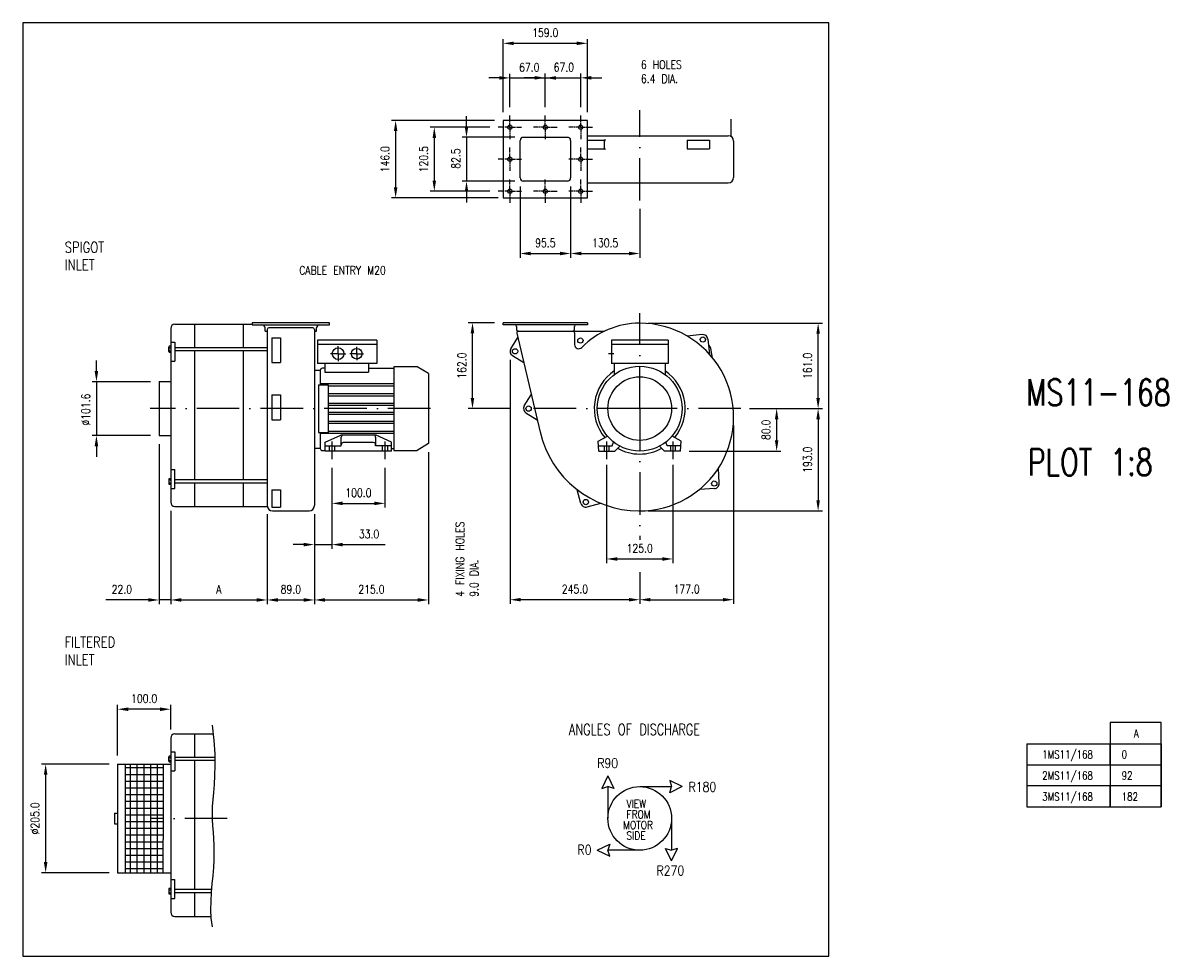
# Model space of a CAD drawing. Header units: millimetres. Extents: x 0 to 2147, y 0 to 1760.
import ezdxf

# ---------------------------------------------------------------- set-up
doc = ezdxf.new("R2010")
doc.units = ezdxf.units.MM
doc.header["$LTSCALE"] = 8
for name, pattern in [('AM_ISO08W050', [18, 12, -1.5, 3, -1.5]), ('AM_ISO08W050x2', [9, 6, -0.75, 1.5, -0.75]), ('GEN3', [6.25, 5, -1.25]), ('GEN7', [15, 10, -2.5, 0, -2.5]), ('GEN7A', [7.5, 5, -1.25, 0, -1.25])]:
    doc.linetypes.add(name, pattern=pattern)
for name, color, linetype, lineweight in [('1', 9, 'Continuous', 25), ('1N', 9, 'Continuous', 25), ('2', 7, 'Continuous', 25), ('2N', 40, 'Continuous', 25), ('3', 6, 'GEN3', 25), ('5', 3, 'Continuous', 25), ('7', 4, 'GEN7', 25), ('7A', 4, 'GEN7A', 25), ('AM_7', 4, 'AM_ISO08W050', 25)]:
    doc.layers.add(name, color=color, linetype=linetype, lineweight=lineweight)
doc.layers.add('12', color=6, linetype='Continuous', lineweight=25, plot=False)
doc.styles.add('NICK2', font='TXT.SHX', dxfattribs={"width": 0.8})
doc.styles.get("Standard").update_dxf_attribs({"font": 'txt.shx', "width": 0.8})
doc.dimstyles.new('A-NOTOL', dxfattribs={"dimscale": 8, "dimtxt": 2, "dimasz": 2.5, "dimexe": 1, "dimexo": 2, "dimgap": 1.5, "dimtad": 1, "dimdec": 1, "dimzin": 0, "dimdsep": 46, "dimtxsty": 'Standard', "dimcen": 2, "dimclrd": 1, "dimclre": 1, "dimclrt": 2, "dimadec": 0, "dimazin": 0, "dimtp": 0.1, "dimtm": 0.1, "dimtfac": 0.15625, "dimtdec": 1, "dimtmove": 0, "dimatfit": 2, "dimfxl": 1, "dimtolj": 1, "dimarcsym": 0})

# ---------------------------------------------------------------- blocks, each defined once
blk = doc.blocks.new('*D2')
at = {"layer": '5', "color": 1, "lineweight": -2, "transparency": 16777216}
for p, q in [((1370.2, 1032.5), (1507.7, 1032.5)), ((1499.7, 1012.5), (1499.7, 859.6)), ((1179.3, 839.6), (1507.7, 839.6))]:
    blk.add_line(p, q, dxfattribs=at)
at = {"layer": '5', "color": 1, "transparency": 16777216}
for points in [[(1496.4, 1012.5), (1503.1, 1012.5), (1499.7, 1032.5)], [(1496.4, 859.6), (1503.1, 859.6), (1499.7, 839.6)]]:
    blk.add_solid(points, dxfattribs=at)
at = {"layer": '5', "color": 2, "transparency": 16777216, "insert": (1479.7, 936.1), "char_height": 16, "attachment_point": 5, "rotation": 90}
blk.add_mtext('\\A1;193.0', dxfattribs=at)
blk = doc.blocks.new('*D3')
at = {"layer": '5', "color": 1, "lineweight": -2, "transparency": 16777216}
for p, q in [((1179.3, 1193.6), (1507.7, 1193.6)), ((1499.7, 1052.5), (1499.7, 1173.6)), ((1370.2, 1032.5), (1507.7, 1032.5))]:
    blk.add_line(p, q, dxfattribs=at)
at = {"layer": '5', "color": 1, "transparency": 16777216}
for points in [[(1496.4, 1173.6), (1503.1, 1173.6), (1499.7, 1193.6)], [(1496.4, 1052.5), (1503.1, 1052.5), (1499.7, 1032.5)]]:
    blk.add_solid(points, dxfattribs=at)
at = {"layer": '5', "color": 2, "transparency": 16777216, "insert": (1479.7, 1113.1), "char_height": 16, "attachment_point": 5, "rotation": 90}
blk.add_mtext('\\A1;161.0', dxfattribs=at)
blk = doc.blocks.new('*D4')
at = {"layer": '5', "color": 1, "lineweight": -2, "transparency": 16777216}
for p, q in [((918.8, 1124.5), (918.8, 664.2)), ((1163.3, 724.2), (1163.3, 664.2)), ((1143.3, 672.2), (938.8, 672.2))]:
    blk.add_line(p, q, dxfattribs=at)
at = {"layer": '5', "color": 1, "transparency": 16777216}
for points in [[(938.8, 675.5), (938.8, 668.9), (918.8, 672.2)], [(1143.3, 675.5), (1143.3, 668.9), (1163.3, 672.2)]]:
    blk.add_solid(points, dxfattribs=at)
at = {"layer": '5', "color": 2, "transparency": 16777216, "insert": (1041.1, 692.2), "char_height": 16, "attachment_point": 5}
blk.add_mtext('\\A1;245.0', dxfattribs=at)
blk = doc.blocks.new('*D5')
at = {"layer": '5', "color": 1, "lineweight": -2, "transparency": 16777216}
for p, q in [((1340.3, 1000.6), (1340.3, 664.2)), ((1163.3, 724.2), (1163.3, 664.2)), ((1183.3, 672.2), (1320.3, 672.2))]:
    blk.add_line(p, q, dxfattribs=at)
at = {"layer": '5', "color": 1, "transparency": 16777216}
for points in [[(1183.3, 675.5), (1183.3, 668.9), (1163.3, 672.2)], [(1320.3, 675.5), (1320.3, 668.9), (1340.3, 672.2)]]:
    blk.add_solid(points, dxfattribs=at)
at = {"layer": '5', "color": 2, "transparency": 16777216, "insert": (1251.8, 692.2), "char_height": 16, "attachment_point": 5}
blk.add_mtext('\\A1;177.0', dxfattribs=at)
blk = doc.blocks.new('*D6')
at = {"layer": '5', "color": 1, "lineweight": -2, "transparency": 16777216}
for p, q in [((1370.2, 1032.5), (1429.5, 1032.5)), ((1421.5, 1012.5), (1421.5, 972.5)), ((1256.3, 952.5), (1429.5, 952.5))]:
    blk.add_line(p, q, dxfattribs=at)
at = {"layer": '5', "color": 1, "transparency": 16777216}
for points in [[(1418.2, 1012.5), (1424.8, 1012.5), (1421.5, 1032.5)], [(1418.2, 972.5), (1424.8, 972.5), (1421.5, 952.5)]]:
    blk.add_solid(points, dxfattribs=at)
at = {"layer": '5', "color": 2, "transparency": 16777216, "insert": (1401.5, 992.5), "char_height": 16, "attachment_point": 5, "rotation": 90}
blk.add_mtext('\\A1;80.0', dxfattribs=at)
blk = doc.blocks.new('*D7')
at = {"layer": '5', "color": 1, "lineweight": -2, "transparency": 16777216}
for p, q in [((764.9, 950.5), (764.9, 663.7)), ((549.9, 833.5), (549.9, 663.7)), ((569.9, 671.7), (744.9, 671.7))]:
    blk.add_line(p, q, dxfattribs=at)
at = {"layer": '5', "color": 1, "transparency": 16777216}
for points in [[(569.9, 675.1), (569.9, 668.4), (549.9, 671.7)], [(744.9, 675.1), (744.9, 668.4), (764.9, 671.7)]]:
    blk.add_solid(points, dxfattribs=at)
at = {"layer": '5', "color": 2, "transparency": 16777216, "insert": (657.4, 691.7), "char_height": 16, "attachment_point": 5}
blk.add_mtext('\\A1;215.0', dxfattribs=at)
blk = doc.blocks.new('*D8')
at = {"layer": '5', "color": 1, "lineweight": -2, "transparency": 16777216}
for p, q in [((256.9, 965.7), (256.9, 663.7)), ((278.9, 839.8), (278.9, 663.7)), ((236.9, 671.7), (156.6, 671.7)), ((278.9, 671.7), (256.9, 671.7)), ((298.9, 671.7), (318.9, 671.7))]:
    blk.add_line(p, q, dxfattribs=at)
at = {"layer": '5', "color": 1, "transparency": 16777216}
for points in [[(236.9, 675.1), (236.9, 668.4), (256.9, 671.7)], [(298.9, 675.1), (298.9, 668.4), (278.9, 671.7)]]:
    blk.add_solid(points, dxfattribs=at)
at = {"layer": '5', "color": 2, "transparency": 16777216, "insert": (186.8, 691.7), "char_height": 16, "attachment_point": 5}
blk.add_mtext('\\A1;22.0', dxfattribs=at)
blk = doc.blocks.new('*D9')
at = {"layer": '5', "color": 1, "lineweight": -2, "transparency": 16777216}
for p, q in [((278.9, 839.8), (278.9, 663.7)), ((461, 833.5), (461, 663.7)), ((298.9, 671.7), (441, 671.7))]:
    blk.add_line(p, q, dxfattribs=at)
at = {"layer": '5', "color": 1, "transparency": 16777216}
for points in [[(298.9, 675.1), (298.9, 668.4), (278.9, 671.7)], [(441, 675.1), (441, 668.4), (461, 671.7)]]:
    blk.add_solid(points, dxfattribs=at)
at = {"layer": '5', "color": 2, "transparency": 16777216, "insert": (370, 691.7), "char_height": 16, "attachment_point": 5}
blk.add_mtext('\\A1;A', dxfattribs=at)
blk = doc.blocks.new('*D10')
at = {"layer": '5', "color": 1, "lineweight": -2, "transparency": 16777216}
for p, q in [((162.9, 362.3), (35.1, 362.3)), ((43.1, 342.3), (43.1, 177.5)), ((162.9, 157.5), (35.1, 157.5))]:
    blk.add_line(p, q, dxfattribs=at)
at = {"layer": '5', "color": 1, "transparency": 16777216}
for points in [[(39.8, 342.3), (46.5, 342.3), (43.1, 362.3)], [(39.8, 177.5), (46.5, 177.5), (43.1, 157.5)]]:
    blk.add_solid(points, dxfattribs=at)
at = {"layer": '5', "color": 2, "transparency": 16777216, "insert": (23.1, 259.9), "char_height": 16, "attachment_point": 5, "rotation": 90}
blk.add_mtext('\\A1;%%c205.0', dxfattribs=at)
blk = doc.blocks.new('*D11')
at = {"layer": '5', "color": 1, "lineweight": -2, "transparency": 16777216}
for p, q in [((178.9, 378.3), (178.9, 473.7)), ((278.9, 427.2), (278.9, 473.7)), ((258.9, 465.7), (198.9, 465.7))]:
    blk.add_line(p, q, dxfattribs=at)
at = {"layer": '5', "color": 1, "transparency": 16777216}
for points in [[(198.9, 469), (198.9, 462.3), (178.9, 465.7)], [(258.9, 469), (258.9, 462.3), (278.9, 465.7)]]:
    blk.add_solid(points, dxfattribs=at)
at = {"layer": '5', "color": 2, "transparency": 16777216, "insert": (228.9, 485.7), "char_height": 16, "attachment_point": 5}
blk.add_mtext('\\A1;100.0', dxfattribs=at)
blk = doc.blocks.new('ACAD045E')
at = {"layer": '2'}
for p, q in [((1910.1, 620.7), (1898.6, 597.3)), ((1910.1, 620.7), (1921.6, 597.3)), ((2050.1, 600.7), (2026.7, 612.2)), ((2026.7, 612.2), (2030.1, 600.7)), ((1898.6, 597.3), (1910.1, 600.7)), ((1910.1, 600.7), (1910.1, 540.7)), ((1921.6, 597.3), (1910.1, 600.7)), ((1970.1, 600.7), (2030.1, 600.7)), ((2050.1, 600.7), (2026.7, 589.2)), ((2026.7, 589.2), (2030.1, 600.7)), ((2030.1, 540.7), (2030.1, 480.7)), ((1890.1, 480.7), (1913.5, 492.2)), ((1890.1, 480.7), (1913.5, 469.2)), ((1913.5, 492.2), (1910.1, 480.7)), ((1970.1, 480.7), (1910.1, 480.7)), ((1913.5, 469.2), (1910.1, 480.7)), ((2030.1, 460.7), (2018.6, 484.1)), ((2018.6, 484.1), (2030.1, 480.7)), ((2030.1, 460.7), (2041.6, 484.1)), ((2041.6, 484.1), (2030.1, 480.7))]:
    blk.add_line(p, q, dxfattribs=at)
blk.add_circle((1970.1, 540.7), 60, dxfattribs=at)
at = {"layer": '1'}
for s, height, width, p in [('ANGLES OF DISCHARGE', 21, 0.742857, (1836.7, 697.9)), ('R90', 18, 0.833333, (1890.1, 635.8)), ('R180', 18, 0.833333, (2062.3, 591.1)), ('VIEW', 15, 0.833331, (1945.1, 560.7)), ('FROM', 15, 0.833331, (1945.1, 540.7)), ('MOTOR', 15, 0.833331, (1938.9, 520.7)), ('SIDE', 15, 0.833331, (1945.1, 500.7)), ('R0', 18, 0.833333, (1852.8, 472.6)), ('R270', 18, 0.833333, (2001.9, 433.3))]:
    blk.add_text(s, height=height, dxfattribs=dict(at, width=width)).set_placement(p)
blk = doc.blocks.new('*D12')
at = {"layer": '5', "color": 1, "lineweight": -2, "transparency": 16777216}
for p, q in [((461, 833.5), (461, 663.7)), ((549.9, 833.5), (549.9, 663.7)), ((481, 671.7), (529.9, 671.7))]:
    blk.add_line(p, q, dxfattribs=at)
at = {"layer": '5', "color": 1, "transparency": 16777216}
for points in [[(481, 675.1), (481, 668.4), (461, 671.7)], [(529.9, 675.1), (529.9, 668.4), (549.9, 671.7)]]:
    blk.add_solid(points, dxfattribs=at)
at = {"layer": '5', "color": 2, "transparency": 16777216, "insert": (505.5, 691.7), "char_height": 16, "attachment_point": 5}
blk.add_mtext('\\A1;89.0', dxfattribs=at)
blk = doc.blocks.new('*D13')
at = {"layer": '5', "color": 1, "lineweight": -2, "transparency": 16777216}
for p, q in [((582.9, 920.9), (582.9, 768.1)), ((549.9, 833.5), (549.9, 768.1)), ((529.9, 776.1), (509.9, 776.1)), ((549.9, 776.1), (582.9, 776.1)), ((602.9, 776.1), (683.2, 776.1))]:
    blk.add_line(p, q, dxfattribs=at)
at = {"layer": '5', "color": 1, "transparency": 16777216}
for points in [[(529.9, 779.4), (529.9, 772.8), (549.9, 776.1)], [(602.9, 779.4), (602.9, 772.8), (582.9, 776.1)]]:
    blk.add_solid(points, dxfattribs=at)
at = {"layer": '5', "color": 2, "transparency": 16777216, "insert": (653, 796.1), "char_height": 16, "attachment_point": 5}
blk.add_mtext('\\A1;33.0', dxfattribs=at)
blk = doc.blocks.new('*D14')
at = {"layer": '5', "color": 1, "lineweight": -2, "transparency": 16777216}
for p, q in [((582.9, 920.9), (582.9, 845.8)), ((682.9, 920.9), (682.9, 845.8)), ((602.9, 853.8), (662.9, 853.8))]:
    blk.add_line(p, q, dxfattribs=at)
at = {"layer": '5', "color": 1, "transparency": 16777216}
for points in [[(602.9, 857.2), (602.9, 850.5), (582.9, 853.8)], [(662.9, 857.2), (662.9, 850.5), (682.9, 853.8)]]:
    blk.add_solid(points, dxfattribs=at)
at = {"layer": '5', "color": 2, "transparency": 16777216, "insert": (632.9, 873.8), "char_height": 16, "attachment_point": 5}
blk.add_mtext('\\A1;100.0', dxfattribs=at)
blk = doc.blocks.new('*D15')
at = {"layer": '5', "color": 1, "lineweight": -2, "transparency": 16777216}
for p, q in [((1100.8, 926.3), (1100.8, 741)), ((1225.8, 926.3), (1225.8, 741)), ((1120.8, 749), (1205.8, 749))]:
    blk.add_line(p, q, dxfattribs=at)
at = {"layer": '5', "color": 1, "transparency": 16777216}
for points in [[(1120.8, 752.3), (1120.8, 745.6), (1100.8, 749)], [(1205.8, 752.3), (1205.8, 745.6), (1225.8, 749)]]:
    blk.add_solid(points, dxfattribs=at)
at = {"layer": '5', "color": 2, "transparency": 16777216, "insert": (1163.3, 769), "char_height": 16, "attachment_point": 5}
blk.add_mtext('\\A1;125.0', dxfattribs=at)
blk = doc.blocks.new('*D16')
at = {"layer": '5', "color": 1, "lineweight": -2, "transparency": 16777216}
for p, q in [((138.9, 1103.3), (138.9, 1123.3)), ((240.9, 1083.3), (130.9, 1083.3)), ((138.9, 1083.3), (138.9, 981.7)), ((240.9, 981.7), (130.9, 981.7)), ((138.9, 961.7), (138.9, 941.7))]:
    blk.add_line(p, q, dxfattribs=at)
at = {"layer": '5', "color": 1, "transparency": 16777216}
for points in [[(135.5, 1103.3), (142.2, 1103.3), (138.9, 1083.3)], [(135.5, 961.7), (142.2, 961.7), (138.9, 981.7)]]:
    blk.add_solid(points, dxfattribs=at)
at = {"layer": '5', "color": 2, "transparency": 16777216, "insert": (118.9, 1030.6), "char_height": 16, "attachment_point": 5, "rotation": 90}
blk.add_mtext('\\A1;%%c101.6', dxfattribs=at)
blk = doc.blocks.new('*D17')
at = {"layer": '5', "color": 1, "lineweight": -2, "transparency": 16777216}
for p, q in [((965.3, 1656.2), (945.3, 1656.2)), ((985.3, 1602.1), (985.3, 1664.2)), ((985.3, 1656.2), (1052, 1656.2)), ((1052, 1601.1), (1052, 1664.2)), ((1072, 1656.2), (1092, 1656.2))]:
    blk.add_line(p, q, dxfattribs=at)
at = {"layer": '5', "color": 1, "transparency": 16777216}
for points in [[(965.3, 1659.5), (965.3, 1652.8), (985.3, 1656.2)], [(1072, 1659.5), (1072, 1652.8), (1052, 1656.2)]]:
    blk.add_solid(points, dxfattribs=at)
at = {"layer": '5', "color": 2, "transparency": 16777216, "insert": (1020.2, 1676.2), "char_height": 16, "attachment_point": 5}
blk.add_mtext('\\A1;67.0', dxfattribs=at)
blk = doc.blocks.new('*D18')
at = {"layer": '5', "color": 1, "lineweight": -2, "transparency": 16777216}
for p, q in [((898.6, 1656), (878.6, 1656)), ((918.6, 1601.1), (918.6, 1664)), ((918.6, 1656), (985.3, 1656)), ((985.3, 1601.1), (985.3, 1664)), ((1005.3, 1656), (1025.3, 1656))]:
    blk.add_line(p, q, dxfattribs=at)
at = {"layer": '5', "color": 1, "transparency": 16777216}
for points in [[(898.6, 1659.3), (898.6, 1652.7), (918.6, 1656)], [(1005.3, 1659.3), (1005.3, 1652.7), (985.3, 1656)]]:
    blk.add_solid(points, dxfattribs=at)
at = {"layer": '5', "color": 2, "transparency": 16777216, "insert": (955, 1676), "char_height": 16, "attachment_point": 5}
blk.add_mtext('\\A1;67.0', dxfattribs=at)
blk = doc.blocks.new('*D19')
at = {"layer": '5', "color": 1, "lineweight": -2, "transparency": 16777216}
for p, q in [((905.7, 1591.7), (905.7, 1729.2)), ((1044.7, 1721.2), (925.7, 1721.2)), ((1064.7, 1591.7), (1064.7, 1729.2))]:
    blk.add_line(p, q, dxfattribs=at)
at = {"layer": '5', "color": 1, "transparency": 16777216}
for points in [[(925.7, 1724.5), (925.7, 1717.9), (905.7, 1721.2)], [(1044.7, 1724.5), (1044.7, 1717.9), (1064.7, 1721.2)]]:
    blk.add_solid(points, dxfattribs=at)
at = {"layer": '5', "color": 2, "transparency": 16777216, "insert": (985.2, 1741.2), "char_height": 16, "attachment_point": 5}
blk.add_mtext('\\A1;159.0', dxfattribs=at)
blk = doc.blocks.new('*D20')
at = {"layer": '5', "color": 1, "lineweight": -2, "transparency": 16777216}
for p, q in [((836.7, 1564), (836.7, 1584)), ((927.7, 1544), (828.7, 1544)), ((836.7, 1544), (836.7, 1461.4)), ((927.7, 1461.4), (828.7, 1461.4)), ((836.7, 1441.4), (836.7, 1421.4))]:
    blk.add_line(p, q, dxfattribs=at)
at = {"layer": '5', "color": 1, "transparency": 16777216}
for points in [[(833.4, 1564), (840.1, 1564), (836.7, 1544)], [(833.4, 1441.4), (840.1, 1441.4), (836.7, 1461.4)]]:
    blk.add_solid(points, dxfattribs=at)
at = {"layer": '5', "color": 2, "transparency": 16777216, "insert": (816.7, 1503.9), "char_height": 16, "attachment_point": 5, "rotation": 90}
blk.add_mtext('\\A1;82.5', dxfattribs=at)
blk = doc.blocks.new('*D21')
at = {"layer": '5', "color": 1, "lineweight": -2, "transparency": 16777216}
for p, q in [((889.7, 1194.5), (840, 1194.5)), ((848, 1052.5), (848, 1174.5)), ((918.3, 1032.5), (840, 1032.5))]:
    blk.add_line(p, q, dxfattribs=at)
at = {"layer": '5', "color": 1, "transparency": 16777216}
for points in [[(844.6, 1174.5), (851.3, 1174.5), (848, 1194.5)], [(844.6, 1052.5), (851.3, 1052.5), (848, 1032.5)]]:
    blk.add_solid(points, dxfattribs=at)
at = {"layer": '5', "color": 2, "transparency": 16777216, "insert": (828, 1113.5), "char_height": 16, "attachment_point": 5, "rotation": 90}
blk.add_mtext('\\A1;162.0', dxfattribs=at)
blk = doc.blocks.new('*D22')
at = {"layer": '5', "color": 1, "lineweight": -2, "transparency": 16777216}
for p, q in [((889.7, 1575.7), (695.1, 1575.7)), ((703.1, 1555.7), (703.1, 1449.7)), ((889.7, 1429.7), (695.1, 1429.7))]:
    blk.add_line(p, q, dxfattribs=at)
at = {"layer": '5', "color": 1, "transparency": 16777216}
for points in [[(699.8, 1555.7), (706.4, 1555.7), (703.1, 1575.7)], [(699.8, 1449.7), (706.4, 1449.7), (703.1, 1429.7)]]:
    blk.add_solid(points, dxfattribs=at)
at = {"layer": '5', "color": 2, "transparency": 16777216, "insert": (683.1, 1502.7), "char_height": 16, "attachment_point": 5, "rotation": 90}
blk.add_mtext('\\A1;146.0', dxfattribs=at)
blk = doc.blocks.new('*D23')
at = {"layer": '5', "color": 1, "lineweight": -2, "transparency": 16777216}
for p, q in [((880.5, 1563), (768, 1563)), ((776, 1543), (776, 1462.4)), ((880.5, 1442.4), (768, 1442.4))]:
    blk.add_line(p, q, dxfattribs=at)
at = {"layer": '5', "color": 1, "transparency": 16777216}
for points in [[(772.7, 1543), (779.3, 1543), (776, 1563)], [(772.7, 1462.4), (779.3, 1462.4), (776, 1442.4)]]:
    blk.add_solid(points, dxfattribs=at)
at = {"layer": '5', "color": 2, "transparency": 16777216, "insert": (756, 1502.7), "char_height": 16, "attachment_point": 5, "rotation": 90}
blk.add_mtext('\\A1;120.5', dxfattribs=at)
blk = doc.blocks.new('*D24')
at = {"layer": '5', "color": 1, "lineweight": -2, "transparency": 16777216}
for p, q in [((1033, 1451.4), (1033, 1317)), ((1163.3, 1409), (1163.3, 1317)), ((1053, 1325), (1143.3, 1325))]:
    blk.add_line(p, q, dxfattribs=at)
at = {"layer": '5', "color": 1, "transparency": 16777216}
for points in [[(1053, 1328.3), (1053, 1321.6), (1033, 1325)], [(1143.3, 1328.3), (1143.3, 1321.6), (1163.3, 1325)]]:
    blk.add_solid(points, dxfattribs=at)
at = {"layer": '5', "color": 2, "transparency": 16777216, "insert": (1098.2, 1345), "char_height": 16, "attachment_point": 5}
blk.add_mtext('\\A1;130.5', dxfattribs=at)
blk = doc.blocks.new('*D25')
at = {"layer": '5', "color": 1, "lineweight": -2, "transparency": 16777216}
for p, q in [((937.7, 1451.4), (937.7, 1317)), ((1033, 1451.4), (1033, 1317)), ((957.7, 1325), (1013, 1325))]:
    blk.add_line(p, q, dxfattribs=at)
at = {"layer": '5', "color": 1, "transparency": 16777216}
for points in [[(957.7, 1328.3), (957.7, 1321.6), (937.7, 1325)], [(1013, 1328.3), (1013, 1321.6), (1033, 1325)]]:
    blk.add_solid(points, dxfattribs=at)
at = {"layer": '5', "color": 2, "transparency": 16777216, "insert": (985.4, 1345), "char_height": 16, "attachment_point": 5}
blk.add_mtext('\\A1;95.5', dxfattribs=at)

msp = doc.modelspace()

# ---------------------------------------------------------------- hatches: boundary and pattern name
at = {"layer": '2'}
h = msp.add_hatch(dxfattribs=at)
h.set_pattern_fill('NET', color=256, scale=4, style=0)
h.paths.add_polyline_path([(264.91, 362.26), (192.91, 362.26), (192.91, 157.46), (264.91, 157.46), (264.91, 219.86)])

# ---------------------------------------------------------------- linework, layer by layer
at = {"layer": '1'}
for p, q in [((896.7, 1429.66), (876.45, 1429.66)), ((2050.29, 440.4), (2050.29, 281.43)), ((2146.68, 440.4), (2050.29, 440.4)), ((2146.68, 281.43), (2146.68, 440.4)), ((1893.1, 400.65), (2146.68, 400.65)), ((1893.1, 400.65), (1893.1, 321.17)), ((2050.29, 360.91), (2050.29, 400.65)), ((2146.68, 400.65), (2146.68, 281.43)), ((2146.68, 360.91), (2146.68, 400.65)), ((1893.1, 360.91), (2146.68, 360.91)), ((1893.1, 321.17), (1893.1, 281.43)), ((2146.68, 321.17), (1893.1, 321.17)), ((2050.29, 281.43), (2050.29, 321.17)), ((1893.1, 281.43), (2146.68, 281.43))]:
    msp.add_line(p, q, dxfattribs=at)
at = {"layer": '12'}
for p, q in [((1520, 1760), (0, 1760)), ((0, 1760), (0, 0)), ((1520, 0), (1520, 1760)), ((0, 0), (1520, 0))]:
    msp.add_line(p, q, dxfattribs=at)
at = {"layer": '2'}
for p, q in [((1064.7, 1575.66), (905.7, 1575.66)), ((905.7, 1575.66), (905.7, 1429.66)), ((1064.7, 1429.66), (1064.7, 1575.66)), ((1335.32, 1578.39), (1335.32, 1545)), ((1064.7, 1547.06), (1330.32, 1547.06)), ((937.75, 1467.36), (937.75, 1537.96)), ((1027, 1543.96), (943.75, 1543.96)), ((1033, 1537.96), (1033, 1467.36)), ((1064.7, 1538.44), (1095.55, 1538.44)), ((1097.21, 1523.82), (1097.21, 1536.78)), ((1252.92, 1538.44), (1294.67, 1538.44)), ((1252.92, 1538.44), (1252.92, 1522)), ((1294.67, 1538.44), (1294.67, 1522)), ((1340.32, 1537.06), (1340.32, 1530.44)), ((1340.32, 1530.44), (1340.32, 1468.16)), ((1064.7, 1522.16), (1095.55, 1522.16)), ((1252.92, 1522), (1294.67, 1522)), ((1027, 1461.36), (943.75, 1461.36)), ((1064.7, 1458.16), (1330.32, 1458.16)), ((905.7, 1429.66), (1064.7, 1429.66)), ((278.91, 1183.83), (278.91, 855.83)), ((286.91, 1191.83), (432.41, 1191.83)), ((324.01, 1191.83), (324.01, 1147.42)), ((415.51, 1191.83), (415.51, 1147.42)), ((578.51, 1194.53), (432.41, 1194.53)), ((432.41, 1194.53), (432.41, 1190.53)), ((432.41, 1190.53), (578.51, 1190.53)), ((457.01, 1178.63), (457.01, 1184.53)), ((461.01, 1181.92), (461.01, 849.53)), ((546.91, 1184.92), (464.01, 1184.92)), ((549.91, 1181.92), (549.91, 849.53)), ((553.91, 1178.63), (553.91, 1184.53)), ((578.51, 1190.53), (578.51, 1194.53)), ((1064.7, 1194.53), (905.7, 1194.53)), ((905.7, 1190.53), (905.7, 1194.53)), ((1064.7, 1190.53), (905.7, 1190.53)), ((930.72, 1187.53), (930.72, 1181.63)), ((1040.32, 1181.63), (1040.32, 1187.53)), ((1064.7, 1194.53), (1064.7, 1190.53)), ((457.01, 1178.63), (461.01, 1178.63)), ((469.63, 1166.11), (469.63, 1119.38)), ((469.63, 1166.11), (486.08, 1166.11)), ((486.08, 1166.11), (486.08, 1119.38)), ((549.91, 1178.63), (553.91, 1178.63)), ((555.91, 1161.53), (555.91, 1117.44)), ((667.91, 1161.53), (555.91, 1161.53)), ((667.91, 1161.53), (667.91, 1117.44)), ((920.24, 1145.53), (933.39, 1166.76)), ((931.59, 1174.94), (975.44, 988.37)), ((933.72, 1178.63), (1037.32, 1178.63)), ((1037.32, 1178.63), (1097.21, 1178.63)), ((1040.32, 1175.63), (1040.32, 1153.39)), ((1109.82, 1161.53), (1109.82, 1117.44)), ((1216.82, 1161.53), (1109.82, 1161.53)), ((1216.82, 1161.53), (1216.82, 1117.44)), ((1281.36, 1172.18), (1252.92, 1169.28)), ((1291.77, 1163.69), (1294.67, 1135.27)), ((278.91, 1158.01), (286.91, 1158.01)), ((286.91, 1158.01), (286.91, 1122.16)), ((461.01, 1147.42), (286.91, 1147.42)), ((461.01, 1141.42), (286.91, 1141.42)), ((324.01, 1141.42), (324.01, 898.24)), ((415.51, 1141.42), (415.51, 898.24)), ((667.91, 1153.38), (555.91, 1153.38)), ((1216.82, 1153.38), (1109.82, 1153.38)), ((1300.45, 1128.55), (1297.37, 1146.08)), ((278.91, 1122.16), (286.91, 1122.16)), ((469.63, 1119.38), (486.08, 1119.38)), ((667.91, 1117.44), (555.91, 1117.44)), ((569.55, 1117.44), (569.55, 1101.37)), ((651.91, 1117.44), (651.91, 1101.37)), ((923.32, 1132.45), (944.55, 1119.3)), ((1216.82, 1117.44), (1109.82, 1117.44)), ((1115.32, 1117.44), (1115.32, 1096.53)), ((1211.32, 1117.44), (1211.32, 1096.53)), ((560.91, 1104.53), (549.91, 1104.53)), ((560.91, 1104.53), (560.91, 1077.53)), ((569.55, 1108.53), (564.91, 1108.53)), ((569.55, 1101.37), (651.91, 1101.37)), ((651.91, 1108.53), (699.91, 1108.53)), ((699.91, 1111.53), (699.91, 953.53)), ((743.91, 1111.53), (699.91, 1111.53)), ((764.91, 1098.53), (743.91, 1111.53)), ((764.91, 1098.53), (764.91, 966.53)), ((256.91, 1083.33), (256.91, 981.73)), ((256.91, 1083.33), (279.47, 1083.33)), ((557.91, 1077.53), (557.91, 987.53)), ((557.91, 1077.53), (575.91, 1077.53)), ((699.91, 1079.25), (560.91, 1079.25)), ((575.91, 1077.53), (575.91, 987.53)), ((575.91, 1075.25), (699.91, 1075.25)), ((469.63, 1058.76), (469.63, 1011.3)), ((469.63, 1058.76), (486.08, 1058.76)), ((486.08, 1058.76), (486.08, 1011.3)), ((699.91, 1060.43), (575.91, 1060.43)), ((575.91, 1056.43), (699.91, 1056.43)), ((945.74, 1037.53), (958.89, 1058.76)), ((575.91, 1043.05), (699.91, 1043.05)), ((575.91, 1039.05), (699.91, 1039.05)), ((469.63, 1011.3), (486.08, 1011.3)), ((575.91, 1026.01), (699.91, 1026.01)), ((575.91, 1022.01), (699.91, 1022.01)), ((948.82, 1024.45), (970.05, 1011.3)), ((557.91, 987.53), (575.91, 987.53)), ((560.91, 987.53), (560.91, 957.53)), ((575.91, 1008.63), (699.91, 1008.63)), ((699.91, 1004.63), (575.91, 1004.63)), ((575.91, 989.81), (699.91, 989.81)), ((256.91, 981.73), (279.47, 981.73)), ((699.91, 985.81), (560.91, 985.81)), ((570.41, 969.42), (599.64, 982.2)), ((570.41, 962.53), (570.41, 969.42)), ((600.41, 964.53), (600.41, 978.53)), ((664.57, 982.53), (601.25, 982.53)), ((661.41, 968.53), (604.41, 968.53)), ((665.41, 978.53), (665.41, 964.53)), ((695.41, 969.42), (666.18, 982.2)), ((695.41, 962.53), (695.41, 969.42)), ((764.91, 966.53), (743.91, 953.53)), ((1085.04, 970.82), (1102.31, 980.79)), ((1086.32, 952.53), (1085.04, 970.82)), ((1111.66, 962.53), (1114.17, 969.41)), ((1214.98, 962.53), (1212.48, 969.41)), ((1241.6, 970.82), (1224.34, 980.79)), ((1240.32, 952.53), (1241.6, 970.82)), ((560.91, 957.53), (549.91, 957.53)), ((564.91, 953.53), (570.41, 953.53)), ((570.41, 962.53), (600.41, 962.53)), ((570.41, 952.53), (570.41, 962.53)), ((695.41, 952.53), (570.41, 952.53)), ((600.41, 962.53), (600.41, 964.53)), ((665.41, 962.53), (665.41, 964.53)), ((695.41, 962.53), (665.41, 962.53)), ((695.41, 952.53), (695.41, 962.53)), ((699.91, 956.53), (695.41, 956.53)), ((699.91, 953.53), (743.91, 953.53)), ((1085.62, 962.53), (1111.66, 962.53)), ((1086.32, 952.53), (1116.32, 952.53)), ((1116.32, 952.53), (1125.71, 961.92)), ((1210.32, 952.53), (1200.93, 961.92)), ((1240.32, 952.53), (1210.32, 952.53)), ((1241.02, 962.53), (1214.98, 962.53)), ((278.91, 917.5), (286.91, 917.5)), ((286.91, 881.65), (286.91, 917.5)), ((1313.31, 891.77), (1311.71, 920.14)), ((278.91, 881.65), (286.91, 881.65)), ((461.01, 898.24), (286.91, 898.24)), ((461.01, 892.24), (286.91, 892.24)), ((324.01, 892.24), (324.01, 847.83)), ((415.51, 892.24), (415.51, 847.83)), ((1304.36, 881.75), (1276.02, 880.15)), ((469.63, 879.59), (469.63, 846.83)), ((469.63, 879.59), (486.08, 879.59)), ((486.08, 879.59), (486.08, 846.83)), ((1052.55, 853.87), (1045.65, 879.55)), ((286.91, 847.83), (461.16, 847.83)), ((469.63, 846.83), (486.08, 846.83)), ((471.01, 839.53), (539.91, 839.53)), ((1064.18, 847.16), (1089.87, 854.05)), ((278.91, 411.16), (278.91, 83.16)), ((286.91, 419.16), (358.8, 419.16)), ((324.01, 419.16), (324.01, 374.75)), ((278.91, 385.34), (286.91, 385.34)), ((286.91, 385.34), (286.91, 349.48)), ((362.02, 374.75), (286.91, 374.75)), ((362.14, 368.75), (286.91, 368.75)), ((324.01, 368.75), (324.01, 125.56)), ((178.91, 362.26), (178.91, 157.46)), ((178.91, 362.26), (278.91, 362.26)), ((192.91, 362.26), (192.91, 157.46)), ((264.91, 362.26), (264.91, 219.86)), ((278.91, 349.48), (286.91, 349.48)), ((172.91, 269.86), (178.91, 269.86)), ((172.91, 269.86), (172.91, 249.86)), ((172.91, 249.86), (178.91, 249.86)), ((264.91, 157.46), (264.91, 219.86)), ((178.91, 157.46), (278.91, 157.46)), ((278.91, 144.83), (286.91, 144.83)), ((286.91, 108.97), (286.91, 144.83)), ((278.91, 108.97), (286.91, 108.97)), ((355.68, 125.56), (286.91, 125.56)), ((355.2, 119.56), (286.91, 119.56)), ((324.01, 119.56), (324.01, 75.16)), ((286.91, 75.16), (354.69, 75.16))]:
    msp.add_line(p, q, dxfattribs=at)
msp.add_lwpolyline([(356.91, 435.94), (360.19, 406.88), (361.88, 381.62), (362.32, 359.68), (361.83, 340.56), (360.74, 323.77), (359.39, 308.83), (358.11, 295.24), (357.22, 282.5), (356.97, 270.19), (357.27, 258.11), (357.93, 246.09), (358.77, 234.01), (359.61, 221.71), (360.27, 209.04), (360.57, 195.87), (360.32, 182.03), (359.42, 167.45), (358.09, 152.21), (356.6, 136.47), (355.24, 120.38), (354.31, 104.09), (354.09, 87.75), (354.86, 71.52), (356.91, 55.55)], dxfattribs=at)
for centre, radius in [((918.6, 1562.96), 4), ((985.3, 1562.96), 4), ((1052, 1562.96), 4), ((918.6, 1502.66), 4), ((1052, 1502.66), 4), ((918.6, 1442.36), 4), ((985.3, 1442.36), 4), ((1052, 1442.36), 4), ((1051.44, 1160.85), 5), ((1282.32, 1162.73), 5), ((594.68, 1136.05), 11.02), ((629.68, 1136.05), 10), ((928.32, 1140.53), 5), ((1163.32, 1032.53), 80), ((1163.32, 1032.53), 60), ((953.82, 1032.53), 5), ((1303.82, 891.23), 5), ((1061.72, 856.33), 5)]:
    msp.add_circle(centre, radius, dxfattribs=at)
for centre, radius, start, end in [((1330.32, 1537.06), 10, 0, 90), ((943.75, 1537.96), 6, 90, 180), ((1027, 1537.96), 6, 0, 90), ((1095.55, 1542.44), 4, 270, 315), ((1101.21, 1536.78), 4, 135, 180), ((1095.55, 1518.16), 4, 45, 90), ((1101.21, 1523.82), 4, 180, 225), ((943.75, 1467.36), 6, 180, 270), ((1027, 1467.36), 6, 270, 0), ((1330.32, 1468.16), 10, 270, 0), ((286.91, 1183.83), 8, 90, 180), ((451.01, 1184.53), 6, 0, 90), ((464.01, 1181.92), 3, 90, 180), ((546.91, 1181.92), 3, 0, 90), ((559.91, 1184.53), 6, 90, 180), ((927.72, 1187.53), 3, 0, 90), ((933.72, 1181.63), 3, 180, 270), ((1037.32, 1181.63), 3, 270, 0), ((1043.32, 1187.53), 3, 90, 180), ((1163.32, 1040.43), 153.2, 90, 135.51218), ((1163.32, 1016.63), 177, 269.51523, 90), ((934.51, 1175.63), 3, 90, 193.22707), ((1037.32, 1175.63), 3, 0, 90), ((1282.32, 1162.73), 9.5, 5.82712, 95.82712), ((928.32, 1140.53), 9.5, 148.22714, 238.2271), ((1048.32, 1153.39), 8, 180, 315.51211), ((1287.91, 1144.42), 9.6, 9.93934, 58.69228), ((564.91, 1104.53), 4, 90, 180), ((1163.32, 1032.53), 85.7, 124.06225, 219.6061), ((1163.32, 1032.53), 85.7, 320.39391, 55.93775), ((953.82, 1032.53), 9.5, 148.22714, 238.2271), ((1163.32, 1032.53), 193, 193.21095, 269.55518), ((601.25, 978.53), 4, 90, 113.61027), ((604.41, 978.53), 4, 90, 180), ((604.41, 964.53), 4, 90, 180), ((661.41, 978.53), 4, 0, 90), ((661.41, 964.53), 4, 0, 90), ((664.57, 978.53), 4, 66.38976, 90), ((564.91, 957.53), 4, 180, 270), ((1163.32, 1032.53), 85.7, 240.80008, 299.19993), ((1303.82, 891.23), 9.5, 273.22708, 3.22709), ((286.91, 855.83), 8, 180, 270), ((471.01, 849.53), 10, 180, 270), ((539.91, 849.53), 10, 270, 0), ((1061.72, 856.33), 9.5, 195.02716, 285.02719), ((286.91, 411.16), 8, 90, 180), ((286.91, 83.16), 8, 180, 270)]:
    msp.add_arc(centre, radius, start, end, dxfattribs=at)
at = {"layer": '2N'}
for p, q in [((275.71, 1140.28), (275.71, 1148.57)), ((278.91, 1149.95), (276.18, 1149.95)), ((276.18, 1147.19), (278.91, 1147.19)), ((276.18, 1141.66), (278.91, 1141.66)), ((276.18, 1138.9), (278.91, 1138.9)), ((275.71, 899.38), (275.71, 891.09)), ((276.18, 900.76), (278.91, 900.76)), ((276.18, 898), (278.91, 898)), ((276.18, 892.48), (278.91, 892.48)), ((278.91, 889.71), (276.18, 889.71)), ((275.71, 367.6), (275.71, 375.89)), ((278.91, 377.27), (276.18, 377.27)), ((276.18, 374.51), (278.91, 374.51)), ((276.18, 368.98), (278.91, 368.98)), ((276.18, 366.22), (278.91, 366.22)), ((275.71, 126.71), (275.71, 118.42)), ((276.18, 128.09), (278.91, 128.09)), ((276.18, 125.33), (278.91, 125.33)), ((276.18, 119.8), (278.91, 119.8)), ((278.91, 117.04), (276.18, 117.04))]:
    msp.add_line(p, q, dxfattribs=at)
for centre, radius, start, end in [((277.96, 1148.57), 2.25, 142.12114, 217.87887), ((284, 1144.42), 8.29, 160.52879, 199.47122), ((277.96, 1140.28), 2.25, 142.12114, 217.87887), ((277.96, 899.38), 2.25, 142.12113, 217.87886), ((284, 895.24), 8.29, 160.52878, 199.47121), ((277.96, 891.09), 2.25, 142.12113, 217.87886), ((277.96, 375.89), 2.25, 142.12114, 217.87887), ((284, 371.75), 8.29, 160.52879, 199.47122), ((277.96, 367.6), 2.25, 142.12114, 217.87887), ((277.96, 126.71), 2.25, 142.12113, 217.87886), ((284, 122.56), 8.29, 160.52878, 199.47121), ((277.96, 118.42), 2.25, 142.12113, 217.87886)]:
    msp.add_arc(centre, radius, start, end, dxfattribs=at)
at = {"layer": '3'}
for p, q in [((577.91, 962.53), (577.91, 952.53)), ((587.91, 962.53), (587.91, 952.53)), ((677.91, 962.53), (677.91, 952.53)), ((687.91, 962.53), (687.91, 952.53)), ((1096.32, 962.53), (1096.32, 952.53)), ((1105.32, 962.53), (1105.32, 952.53)), ((1221.32, 962.53), (1221.32, 952.53)), ((1230.32, 962.53), (1230.32, 952.53))]:
    msp.add_line(p, q, dxfattribs=at)
at = {"layer": '5'}
for points in [[(1068.99, 1582.03, 0, 5.33, 0), (1078.66, 1594.78, 0, 0, 0), (1144.02, 1680.94, 0, 0, 0), (1157.6, 1680.94, 0, 0, 0)], [(629.68, 1136.05, 0, 5.33, 0), (644.66, 1155.98, 0, 0, 0), (743.19, 1292.2, 0, 0, 0), (715.97, 1292.2, 0, 0, 0)], [(688.75, 938.48, 0, 5.33, 0), (703.1, 931.41, 0, 0, 0), (824.86, 871.5, 0, 0, 0), (824.86, 856.85, 0, 0, 0)]]:
    msp.add_lwpolyline(points, format="xyseb", dxfattribs=at)
at = {"layer": '7'}
for p, q in [((1163.32, 1424.98), (1163.32, 1595.49)), ((1163.32, 1032.53), (1163.32, 1212.25)), ((1114.47, 1136.05), (1104.54, 1136.05)), ((768.64, 1032.53), (240.18, 1032.53)), ((1163.32, 1032.53), (934.26, 1032.53)), ((1163.32, 1032.53), (1163.32, 784.9)), ((1354.22, 1032.53), (1163.32, 1032.53)), ((582.91, 970.57), (582.91, 936.95)), ((682.91, 970.57), (682.91, 936.95)), ((1100.82, 970.57), (1100.82, 936.95)), ((1225.82, 970.57), (1225.82, 936.95)), ((385.42, 259.86), (240.18, 259.86))]:
    msp.add_line(p, q, dxfattribs=at)
at = {"layer": '7A'}
for p, q in [((918.6, 1576.81), (918.6, 1585.07)), ((918.6, 1573.52), (918.6, 1575.58)), ((918.6, 1562.96), (918.6, 1572.26)), ((985.3, 1576.81), (985.3, 1585.07)), ((985.3, 1573.52), (985.3, 1575.58)), ((985.3, 1562.96), (985.3, 1572.26)), ((1052, 1576.81), (1052, 1585.07)), ((1052, 1573.52), (1052, 1575.58)), ((1052, 1562.96), (1052, 1572.26)), ((904.74, 1562.96), (896.49, 1562.96)), ((908.03, 1562.96), (905.97, 1562.96)), ((918.6, 1562.96), (909.3, 1562.96)), ((918.6, 1562.96), (927.89, 1562.96)), ((918.6, 1562.96), (918.6, 1553.66)), ((918.6, 1552.4), (918.6, 1550.34)), ((918.6, 1549.11), (918.6, 1540.85)), ((929.16, 1562.96), (931.22, 1562.96)), ((932.45, 1562.96), (940.7, 1562.96)), ((971.44, 1562.96), (963.19, 1562.96)), ((974.73, 1562.96), (972.67, 1562.96)), ((985.3, 1562.96), (976, 1562.96)), ((985.3, 1562.96), (985.3, 1553.66)), ((985.3, 1562.96), (994.59, 1562.96)), ((985.3, 1552.4), (985.3, 1550.34)), ((985.3, 1549.11), (985.3, 1540.85)), ((995.86, 1562.96), (997.92, 1562.96)), ((999.15, 1562.96), (1007.4, 1562.96)), ((1038.14, 1562.96), (1029.89, 1562.96)), ((1041.43, 1562.96), (1039.37, 1562.96)), ((1052, 1562.96), (1042.7, 1562.96)), ((1052, 1562.96), (1061.29, 1562.96)), ((1052, 1562.96), (1052, 1553.66)), ((1052, 1552.4), (1052, 1550.34)), ((1052, 1549.11), (1052, 1540.85)), ((1062.56, 1562.96), (1064.62, 1562.96)), ((1065.85, 1562.96), (1074.1, 1562.96)), ((918.6, 1516.51), (918.6, 1524.77)), ((1052, 1516.51), (1052, 1524.77)), ((918.6, 1513.22), (918.6, 1515.28)), ((918.6, 1502.66), (918.6, 1511.96)), ((1052, 1513.22), (1052, 1515.28)), ((1052, 1502.66), (1052, 1511.96)), ((904.74, 1502.66), (896.49, 1502.66)), ((908.03, 1502.66), (905.97, 1502.66)), ((918.6, 1502.66), (909.3, 1502.66)), ((918.6, 1502.66), (927.89, 1502.66)), ((918.6, 1502.66), (918.6, 1493.36)), ((918.6, 1492.1), (918.6, 1490.04)), ((918.6, 1488.81), (918.6, 1480.55)), ((929.16, 1502.66), (931.22, 1502.66)), ((932.45, 1502.66), (940.7, 1502.66)), ((1038.14, 1502.66), (1029.89, 1502.66)), ((1041.43, 1502.66), (1039.37, 1502.66)), ((1052, 1502.66), (1042.7, 1502.66)), ((1052, 1502.66), (1061.29, 1502.66)), ((1052, 1502.66), (1052, 1493.36)), ((1052, 1492.1), (1052, 1490.04)), ((1052, 1488.81), (1052, 1480.55)), ((1062.56, 1502.66), (1064.62, 1502.66)), ((1065.85, 1502.66), (1074.1, 1502.66)), ((918.6, 1456.21), (918.6, 1464.47)), ((985.3, 1456.21), (985.3, 1464.47)), ((1052, 1456.21), (1052, 1464.47)), ((904.74, 1442.36), (896.49, 1442.36)), ((908.03, 1442.36), (905.97, 1442.36)), ((918.6, 1442.36), (909.3, 1442.36)), ((918.6, 1452.92), (918.6, 1454.98)), ((918.6, 1442.36), (918.6, 1451.66)), ((918.6, 1442.36), (927.89, 1442.36)), ((918.6, 1442.36), (918.6, 1433.06)), ((929.16, 1442.36), (931.22, 1442.36)), ((932.45, 1442.36), (940.7, 1442.36)), ((971.44, 1442.36), (963.19, 1442.36)), ((974.73, 1442.36), (972.67, 1442.36)), ((985.3, 1442.36), (976, 1442.36)), ((985.3, 1452.92), (985.3, 1454.98)), ((985.3, 1442.36), (985.3, 1451.66)), ((985.3, 1442.36), (994.59, 1442.36)), ((985.3, 1442.36), (985.3, 1433.06)), ((995.86, 1442.36), (997.92, 1442.36)), ((999.15, 1442.36), (1007.4, 1442.36)), ((1038.14, 1442.36), (1029.89, 1442.36)), ((1041.43, 1442.36), (1039.37, 1442.36)), ((1052, 1442.36), (1042.7, 1442.36)), ((1052, 1452.92), (1052, 1454.98)), ((1052, 1442.36), (1052, 1451.66)), ((1052, 1442.36), (1061.29, 1442.36)), ((1052, 1442.36), (1052, 1433.06)), ((1062.56, 1442.36), (1064.62, 1442.36)), ((1065.85, 1442.36), (1074.1, 1442.36)), ((918.6, 1431.8), (918.6, 1429.74)), ((918.6, 1428.51), (918.6, 1420.25)), ((985.3, 1431.8), (985.3, 1429.74)), ((985.3, 1428.51), (985.3, 1420.25)), ((1052, 1431.8), (1052, 1429.74)), ((1052, 1428.51), (1052, 1420.25))]:
    msp.add_line(p, q, dxfattribs=at)
at = {"layer": 'AM_7', "linetype": 'AM_ISO08W050x2'}
for p, q in [((594.68, 1136.05), (594.68, 1150.55)), ((629.68, 1136.05), (629.68, 1149.05)), ((594.68, 1136.05), (580.18, 1136.05)), ((594.68, 1136.05), (594.68, 1122.27)), ((594.68, 1136.05), (609.18, 1136.05)), ((629.68, 1136.05), (616.68, 1136.05)), ((629.68, 1136.05), (629.68, 1123.77)), ((629.68, 1136.05), (642.68, 1136.05))]:
    msp.add_line(p, q, dxfattribs=at)

# ---------------------------------------------------------------- block references
at = {"layer": '2'}
msp.add_blockref('ACAD045E', (-806.8, -280.84), dxfattribs=at)

# ---------------------------------------------------------------- texts
at = {"layer": '1', "style": 'NICK2', "width": 0.8}
for s, height, p in [('6 HOLES', 16, (1165.54, 1672.98)), ('6.4 DIA.', 16, (1165.54, 1646.31)), ('SPIGOT', 20, (79.2, 1326.7)), ('INLET', 20, (79.2, 1293.37)), ('CABLE ENTRY M20', 16, (521.27, 1285.25)), ('FILTERED', 20, (78.97, 582.19)), ('INLET', 20, (78.97, 548.85)), ('A', 15, (2095.1, 412.7)), ('1MS11/168', 15, (1922.22, 372.95)), ('2MS11/168', 15, (1922.22, 333.21)), ('3MS11/168', 15, (1922.22, 293.47))]:
    msp.add_text(s, height=height, dxfattribs=at).set_placement(p)
at = {"layer": '1', "width": 0.75}
for s, p in [('MS11-168', (1891.6, 1038.08)), ('PLOT 1:8', (1894.73, 906.59))]:
    msp.add_text(s, height=50, dxfattribs=at).set_placement(p)
at = {"layer": '1', "style": 'NICK2', "width": 0.8}
for s, p in [('4 FIXING HOLES', (832.35, 677.7)), ('9.0 DIA.', (859.02, 677.7))]:
    msp.add_text(s, height=16, rotation=90, dxfattribs=at).set_placement(p)
at = {"layer": '1N', "color": 3, "style": 'NICK2', "width": 0.8}
for s, p in [('0', (2071.98, 372.95)), ('92', (2071.98, 333.21)), ('182', (2071.98, 293.47))]:
    msp.add_text(s, height=15, dxfattribs=at).set_placement(p)

# ---------------------------------------------------------------- dimensions: what is measured, and where the dimension line sits
at = {"layer": '5'}
for base, p1, p2, picture, middle in [((905.7, 1721.19), (1064.7, 1575.66), (905.7, 1575.66), '*D19', (985.2, 1741.19)), ((1340.32, 672.19), (1163.32, 740.23), (1340.32, 1016.63), '*D5', (1251.82, 692.19)), ((256.91, 671.72), (278.91, 855.83), (256.91, 981.73), '*D8', (186.78, 691.72)), ((764.91, 671.72), (549.91, 849.53), (764.91, 966.53), '*D7', (657.41, 691.72)), ((582.91, 776.09), (549.91, 849.53), (582.91, 936.95), '*D13', (653.04, 796.09)), ((682.91, 853.82), (582.91, 936.95), (682.91, 936.95), '*D14', (632.91, 873.82)), ((1225.82, 748.97), (1100.82, 942.33), (1225.82, 942.33), '*D15', (1163.32, 768.97)), ((178.91, 465.68), (278.91, 411.16), (178.91, 362.26), '*D11', (228.91, 485.68))]:
    dim = msp.add_linear_dim(base=base, p1=p1, p2=p2, dimstyle='A-NOTOL', dxfattribs=at)
    dim.commit()
    dim.dimension.update_dxf_attribs({"geometry": picture, "text_midpoint": middle})
for base, p1, p2, picture, middle in [((985.3, 1656), (918.6, 1585.07), (985.3, 1585.07), '*D18', (955.03, 1656)), ((1052, 1656.16), (985.3, 1586.07), (1052, 1585.07), '*D17', (1020.24, 1656.16))]:
    dim = msp.add_linear_dim(base=base, p1=p1, p2=p2, text='67.0', dimstyle='A-NOTOL', dxfattribs=at)
    dim.commit()
    dim.dimension.update_dxf_attribs({"geometry": picture, "text_midpoint": middle, "dimtype": 160})
for base, p1, p2, picture, middle in [((703.11, 1429.66), (905.7, 1575.66), (905.7, 1429.66), '*D22', (683.11, 1502.66)), ((847.97, 1194.53), (934.26, 1032.53), (905.7, 1194.53), '*D21', (827.97, 1113.53)), ((1421.51, 952.53), (1354.22, 1032.53), (1240.32, 952.53), '*D6', (1401.51, 992.53))]:
    dim = msp.add_linear_dim(base=base, p1=p1, p2=p2, angle=90, dimstyle='A-NOTOL', dxfattribs=at)
    dim.commit()
    dim.dimension.update_dxf_attribs({"geometry": picture, "text_midpoint": middle})
for base, p1, p2, text, picture, middle in [((836.73, 1461.36), (943.75, 1543.96), (943.75, 1461.36), '82.5', '*D20', (836.73, 1503.91)), ((138.86, 981.73), (256.91, 1083.33), (256.91, 981.73), '%%c<>', '*D16', (138.86, 1030.59))]:
    dim = msp.add_linear_dim(base=base, p1=p1, p2=p2, angle=90, text=text, dimstyle='A-NOTOL', dxfattribs=at)
    dim.commit()
    dim.dimension.update_dxf_attribs({"geometry": picture, "text_midpoint": middle, "dimtype": 160})
for base, p1, p2, text, picture, middle in [((776, 1442.36), (896.49, 1562.96), (896.49, 1442.36), '120.5', '*D23', (756, 1502.66)), ((1499.72, 1193.63), (1354.22, 1032.53), (1163.32, 1193.63), '161.0', '*D3', (1479.72, 1113.08)), ((1499.72, 839.63), (1354.22, 1032.53), (1163.32, 839.63), '193.0', '*D2', (1479.72, 936.08)), ((43.12, 157.46), (178.91, 362.26), (178.91, 157.46), '%%c205.0', '*D10', (23.12, 259.86))]:
    dim = msp.add_linear_dim(base=base, p1=p1, p2=p2, angle=90, text=text, dimstyle='A-NOTOL', dxfattribs=at)
    dim.commit()
    dim.dimension.update_dxf_attribs({"geometry": picture, "text_midpoint": middle})
for base, p1, p2, text, picture, middle in [((1033, 1324.97), (937.75, 1467.36), (1033, 1467.36), '95.5', '*D25', (985.37, 1344.97)), ((1163.32, 1324.97), (1033, 1467.36), (1163.32, 1424.98), '130.5', '*D24', (1098.16, 1344.97)), ((918.82, 672.19), (1163.32, 740.23), (918.82, 1140.53), '245.0', '*D4', (1041.07, 692.19)), ((461.01, 671.72), (278.91, 855.83), (461.01, 849.53), 'A', '*D9', (369.96, 691.72)), ((549.91, 671.72), (461.01, 849.53), (549.91, 849.53), '89.0', '*D12', (505.46, 691.72))]:
    dim = msp.add_linear_dim(base=base, p1=p1, p2=p2, text=text, dimstyle='A-NOTOL', dxfattribs=at)
    dim.commit()
    dim.dimension.update_dxf_attribs({"geometry": picture, "text_midpoint": middle})

doc.saveas('drawing.dxf')
